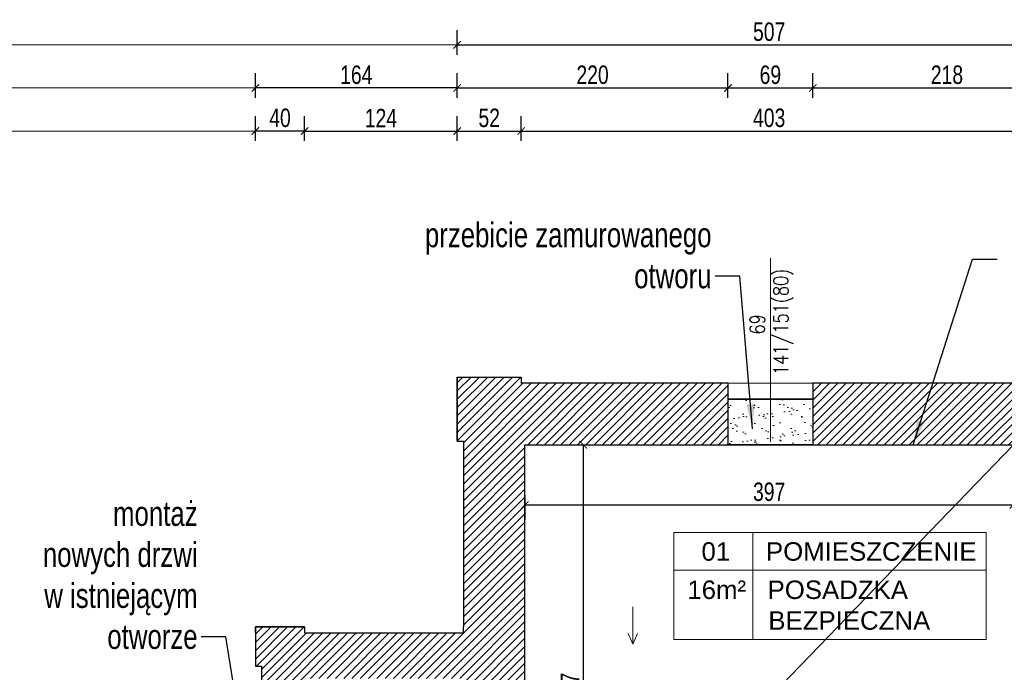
# Model space of a CAD drawing. Header units: millimetres. Extents: x 93304 to 114513, y -38366 to -34536.
# Tile 13 of 17: x 111547 to 112347, y -37700 to -37169. Entities that reach past the tile are written whole.
import ezdxf
from ezdxf.enums import TextEntityAlignment as Align

# ---------------------------------------------------------------- set-up
doc = ezdxf.new("R2010")
doc.units = ezdxf.units.MM
doc.layers.add('_A_Hatch', color=7, linetype='Continuous', lineweight=9, true_color=0x666666)
for name, color, linetype, lineweight in [('_A_Opis', 2, 'Continuous', 9), ('_AT_wymiar', 6, 'Continuous', 9), ('A_Cienka', 1, 'Continuous', 9), ('A_Konstrukcyjne_', 4, 'Continuous', 30), ('A_opis okien', 50, 'Continuous', 13)]:
    doc.layers.add(name, color=color, linetype=linetype, lineweight=lineweight)
doc.styles.add('ARIAL', font='arial.ttf', dxfattribs={"width": 0.75})
doc.styles.get("Standard").update_dxf_attribs({"font": 'arial.ttf', "height": 15})
doc.styles.add('WYMIARY', font='romans.shx', dxfattribs={"width": 0.8})
doc.linetypes.add('903-500', pattern='A,0,-0.001,0,[6,ksztalty.shx,S=0.667,R=0,X=0,Y=0],-3', length=3.001)
doc.dimstyles.new('M 100', dxfattribs={"dimscale": 100, "dimtxt": 0.2, "dimasz": 0.06, "dimexe": 0.12, "dimexo": 0, "dimgap": 0.03, "dimtad": 1, "dimdsep": 46, "dimtxsty": 'ARIAL', "dimblk": 'ARCHTICK', "dimcen": 0.09, "dimclrd": 256, "dimclre": 252, "dimclrt": 256, "dimadec": 1, "dimazin": 0, "dimtfac": 1, "dimtdec": 1, "dimtix": 1, "dimtmove": 0, "dimatfit": 3, "dimfxl": 0.08, "dimfxlon": 1, "dimtolj": 1, "dimarcsym": 0})

# ---------------------------------------------------------------- blocks, each defined once
blk = doc.blocks.new('_ArchTick')
at = {"color": 0, "linetype": 'ByBlock', "const_width": 0.15}
blk.add_lwpolyline([(-0.5, -0.5), (0.5, 0.5)], dxfattribs=at)
blk = doc.blocks.new('*D149')
at = {"layer": '_AT_wymiar', "color": 252, "lineweight": -2}
for p, q in [((111902.03, -37232.74), (111902.03, -37212.74)), ((112122.03, -37232.74), (112122.03, -37212.74))]:
    blk.add_line(p, q, dxfattribs=at)
at = {"layer": '_AT_wymiar', "lineweight": -2}
blk.add_line((111902.03, -37224.74), (112122.03, -37224.74), dxfattribs=at)
at = {"layer": 'Defpoints', "color": 0}
for p in [(112122.03, -37224.74), (111902.03, -37459.74), (112122.03, -37464.74)]:
    blk.add_point(p, dxfattribs=at)
at = {"layer": '_AT_wymiar', "lineweight": -2, "xscale": 6, "yscale": 6, "zscale": 6, "rotation": 180}
blk.add_blockref('_ArchTick', (111902.03, -37224.74), dxfattribs=at)
at = {"layer": '_AT_wymiar', "lineweight": -2, "xscale": 6, "yscale": 6, "zscale": 6}
blk.add_blockref('_ArchTick', (112122.03, -37224.74), dxfattribs=at)
at = {"layer": '_AT_wymiar', "insert": (112012.03, -37214.08), "char_height": 15, "attachment_point": 5, "style": 'ARIAL'}
blk.add_mtext('\\A1;220', dxfattribs=at)
blk = doc.blocks.new('*D150')
at = {"layer": '_AT_wymiar', "color": 252, "lineweight": -2}
for p, q in [((112122.03, -37232.74), (112122.03, -37212.74)), ((112191.03, -37232.74), (112191.03, -37212.74))]:
    blk.add_line(p, q, dxfattribs=at)
at = {"layer": '_AT_wymiar', "lineweight": -2}
blk.add_line((112122.03, -37224.74), (112191.03, -37224.74), dxfattribs=at)
at = {"layer": 'Defpoints', "color": 0}
for p in [(112191.03, -37224.74), (112122.03, -37464.74), (112191.03, -37464.74)]:
    blk.add_point(p, dxfattribs=at)
at = {"layer": '_AT_wymiar', "lineweight": -2, "xscale": 6, "yscale": 6, "zscale": 6, "rotation": 180}
blk.add_blockref('_ArchTick', (112122.03, -37224.74), dxfattribs=at)
at = {"layer": '_AT_wymiar', "lineweight": -2, "xscale": 6, "yscale": 6, "zscale": 6}
blk.add_blockref('_ArchTick', (112191.03, -37224.74), dxfattribs=at)
at = {"layer": '_AT_wymiar', "insert": (112156.53, -37214.08), "char_height": 15, "attachment_point": 5, "style": 'ARIAL'}
blk.add_mtext('\\A1;69', dxfattribs=at)
blk = doc.blocks.new('*D151')
at = {"layer": '_AT_wymiar', "color": 252, "lineweight": -2}
for p, q in [((112191.03, -37232.74), (112191.03, -37212.74)), ((112409.03, -37232.74), (112409.03, -37212.74))]:
    blk.add_line(p, q, dxfattribs=at)
at = {"layer": '_AT_wymiar', "lineweight": -2}
blk.add_line((112191.03, -37224.74), (112409.03, -37224.74), dxfattribs=at)
at = {"layer": 'Defpoints', "color": 0}
for p in [(112409.03, -37224.74), (112409.03, -37459.74), (112191.03, -37464.74)]:
    blk.add_point(p, dxfattribs=at)
at = {"layer": '_AT_wymiar', "lineweight": -2, "xscale": 6, "yscale": 6, "zscale": 6, "rotation": 180}
blk.add_blockref('_ArchTick', (112191.03, -37224.74), dxfattribs=at)
at = {"layer": '_AT_wymiar', "lineweight": -2, "xscale": 6, "yscale": 6, "zscale": 6}
blk.add_blockref('_ArchTick', (112409.03, -37224.74), dxfattribs=at)
at = {"layer": '_AT_wymiar', "insert": (112300.03, -37214.08), "char_height": 15, "attachment_point": 5, "style": 'ARIAL'}
blk.add_mtext('\\A1;218', dxfattribs=at)
blk = doc.blocks.new('*D152')
at = {"layer": '_AT_wymiar', "color": 252, "lineweight": -2}
for p, q in [((111902.03, -37197.74), (111902.03, -37177.74)), ((112409.03, -37197.74), (112409.03, -37177.74))]:
    blk.add_line(p, q, dxfattribs=at)
at = {"layer": '_AT_wymiar', "lineweight": -2}
blk.add_line((111902.03, -37189.74), (112409.03, -37189.74), dxfattribs=at)
at = {"layer": 'Defpoints', "color": 0}
for p in [(112409.03, -37189.74), (111902.03, -37459.74), (112409.03, -37459.74)]:
    blk.add_point(p, dxfattribs=at)
at = {"layer": '_AT_wymiar', "lineweight": -2, "xscale": 6, "yscale": 6, "zscale": 6, "rotation": 180}
blk.add_blockref('_ArchTick', (111902.03, -37189.74), dxfattribs=at)
at = {"layer": '_AT_wymiar', "lineweight": -2, "xscale": 6, "yscale": 6, "zscale": 6}
blk.add_blockref('_ArchTick', (112409.03, -37189.74), dxfattribs=at)
at = {"layer": '_AT_wymiar', "insert": (112155.53, -37179.08), "char_height": 15, "attachment_point": 5, "style": 'ARIAL'}
blk.add_mtext('\\A1;507', dxfattribs=at)
blk = doc.blocks.new('*D158')
at = {"layer": '_AT_wymiar', "color": 252, "lineweight": -2}
for p, q in [((111738.03, -37232.74), (111738.03, -37212.74)), ((111902.03, -37232.74), (111902.03, -37212.74))]:
    blk.add_line(p, q, dxfattribs=at)
at = {"layer": '_AT_wymiar', "lineweight": -2}
blk.add_line((111902.03, -37224.74), (111738.03, -37224.74), dxfattribs=at)
at = {"layer": 'Defpoints', "color": 0}
for p in [(111738.03, -37224.74), (111902.03, -37459.74), (111738.03, -37662.74)]:
    blk.add_point(p, dxfattribs=at)
at = {"layer": '_AT_wymiar', "lineweight": -2, "xscale": 6, "yscale": 6, "zscale": 6, "rotation": 180}
blk.add_blockref('_ArchTick', (111738.03, -37224.74), dxfattribs=at)
at = {"layer": '_AT_wymiar', "lineweight": -2, "xscale": 6, "yscale": 6, "zscale": 6}
blk.add_blockref('_ArchTick', (111902.03, -37224.74), dxfattribs=at)
at = {"layer": '_AT_wymiar', "insert": (111820.03, -37214.08), "char_height": 15, "attachment_point": 5, "style": 'ARIAL'}
blk.add_mtext('\\A1;164', dxfattribs=at)
blk = doc.blocks.new('*D160')
at = {"layer": '_AT_wymiar', "color": 252, "lineweight": -2}
for p, q in [((111476.03, -37459.74), (111456.03, -37459.74)), ((111476.03, -37662.74), (111456.03, -37662.74))]:
    blk.add_line(p, q, dxfattribs=at)
at = {"layer": '_AT_wymiar', "lineweight": -2}
blk.add_line((111468.03, -37459.74), (111468.03, -37662.74), dxfattribs=at)
at = {"layer": 'Defpoints', "color": 0}
for p in [(111902.03, -37459.74), (111468.03, -37662.74), (111738.03, -37662.74)]:
    blk.add_point(p, dxfattribs=at)
at = {"layer": '_AT_wymiar', "lineweight": -2, "xscale": 6, "yscale": 6, "zscale": 6}
for p, rotation in [((111468.03, -37459.74), 90), ((111468.03, -37662.74), 270)]:
    blk.add_blockref('_ArchTick', p, dxfattribs=dict(at, rotation=rotation))
at = {"layer": '_AT_wymiar', "insert": (111457.36, -37561.24), "char_height": 15, "attachment_point": 5, "rotation": 90, "style": 'ARIAL'}
blk.add_mtext('\\A1;203', dxfattribs=at)
blk = doc.blocks.new('*D161')
at = {"layer": '_AT_wymiar', "color": 252, "lineweight": -2}
for p, q in [((111476.03, -37662.74), (111456.03, -37662.74)), ((111476.03, -37757.74), (111456.03, -37757.74))]:
    blk.add_line(p, q, dxfattribs=at)
at = {"layer": '_AT_wymiar', "lineweight": -2}
blk.add_line((111468.03, -37662.74), (111468.03, -37757.74), dxfattribs=at)
at = {"layer": 'Defpoints', "color": 0}
for p in [(111738.03, -37662.74), (111468.03, -37757.74), (111743.03, -37757.74)]:
    blk.add_point(p, dxfattribs=at)
at = {"layer": '_AT_wymiar', "lineweight": -2, "xscale": 6, "yscale": 6, "zscale": 6}
for p, rotation in [((111468.03, -37662.74), 90), ((111468.03, -37757.74), 270)]:
    blk.add_blockref('_ArchTick', p, dxfattribs=dict(at, rotation=rotation))
at = {"layer": '_AT_wymiar', "insert": (111457.37, -37710.24), "char_height": 15, "attachment_point": 5, "rotation": 90, "style": 'ARIAL'}
blk.add_mtext('\\A1;95', dxfattribs=at)
blk = doc.blocks.new('*D164')
at = {"layer": '_AT_wymiar', "color": 252, "lineweight": -2}
for p, q in [((111406.03, -37662.74), (111386.03, -37662.74)), ((111406.03, -37966.74), (111386.03, -37966.74))]:
    blk.add_line(p, q, dxfattribs=at)
at = {"layer": '_AT_wymiar', "lineweight": -2}
blk.add_line((111398.03, -37966.74), (111398.03, -37662.74), dxfattribs=at)
at = {"layer": 'Defpoints', "color": 0}
for p in [(111398.03, -37662.74), (111738.03, -37662.74), (111738.03, -37966.74)]:
    blk.add_point(p, dxfattribs=at)
at = {"layer": '_AT_wymiar', "lineweight": -2, "xscale": 6, "yscale": 6, "zscale": 6}
for p, rotation in [((111398.03, -37662.74), 90), ((111398.03, -37966.74), 270)]:
    blk.add_blockref('_ArchTick', p, dxfattribs=dict(at, rotation=rotation))
at = {"layer": '_AT_wymiar', "insert": (111387.36, -37814.74), "char_height": 15, "attachment_point": 5, "rotation": 90, "style": 'ARIAL'}
blk.add_mtext('\\A1;304', dxfattribs=at)
blk = doc.blocks.new('szpila okna')
at = {"layer": 'A_opis okien'}
blk.add_lwpolyline([(-55.24, 0), (110.98, 0)], dxfattribs=at)
at = {"layer": 'A_opis okien', "style": 'WYMIARY', "width": 0.8}
for tag, height, p in [('QQQQ', 9.6, (51.39, 11.81)), ('OP', 19.2, (145.82, -0.78)), ('SSS', 9.6, (51.39, -11.79))]:
    blk.add_attdef(tag, text='', height=height, dxfattribs=at).set_placement(p, align=Align.MIDDLE_CENTER)
blk = doc.blocks.new('*D170')
at = {"layer": '_AT_wymiar', "color": 252, "lineweight": -2}
for p, q in [((111441.03, -37459.74), (111421.03, -37459.74)), ((111441.03, -37511.74), (111421.03, -37511.74))]:
    blk.add_line(p, q, dxfattribs=at)
at = {"layer": '_AT_wymiar', "lineweight": -2}
blk.add_line((111433.03, -37459.74), (111433.03, -37511.74), dxfattribs=at)
at = {"layer": 'Defpoints', "color": 0}
for p in [(111902.03, -37459.74), (111433.03, -37511.74), (111902.03, -37511.74)]:
    blk.add_point(p, dxfattribs=at)
at = {"layer": '_AT_wymiar', "lineweight": -2, "xscale": 6, "yscale": 6, "zscale": 6}
for p, rotation in [((111433.03, -37459.74), 90), ((111433.03, -37511.74), 270)]:
    blk.add_blockref('_ArchTick', p, dxfattribs=dict(at, rotation=rotation))
at = {"layer": '_AT_wymiar', "insert": (111422.37, -37485.74), "char_height": 15, "attachment_point": 5, "rotation": 90, "style": 'ARIAL'}
blk.add_mtext('\\A1;52', dxfattribs=at)
blk = doc.blocks.new('*D171')
at = {"layer": '_AT_wymiar', "color": 252, "lineweight": -2}
for p, q in [((111738.03, -37267.74), (111738.03, -37247.74)), ((111778.03, -37267.74), (111778.03, -37247.74))]:
    blk.add_line(p, q, dxfattribs=at)
at = {"layer": '_AT_wymiar', "lineweight": -2}
blk.add_line((111778.03, -37259.74), (111738.03, -37259.74), dxfattribs=at)
at = {"layer": 'Defpoints', "color": 0}
for p in [(111738.03, -37259.74), (111738.03, -37662.74), (111778.03, -37662.74)]:
    blk.add_point(p, dxfattribs=at)
at = {"layer": '_AT_wymiar', "lineweight": -2, "xscale": 6, "yscale": 6, "zscale": 6, "rotation": 180}
blk.add_blockref('_ArchTick', (111738.03, -37259.74), dxfattribs=at)
at = {"layer": '_AT_wymiar', "lineweight": -2, "xscale": 6, "yscale": 6, "zscale": 6}
blk.add_blockref('_ArchTick', (111778.03, -37259.74), dxfattribs=at)
at = {"layer": '_AT_wymiar', "insert": (111758.03, -37249.08), "char_height": 15, "attachment_point": 5, "style": 'ARIAL'}
blk.add_mtext('\\A1;40', dxfattribs=at)
blk = doc.blocks.new('*D172')
at = {"layer": '_AT_wymiar', "color": 252, "lineweight": -2}
for p, q in [((111441.03, -37662.74), (111421.03, -37662.74)), ((111441.03, -37694.74), (111421.03, -37694.74))]:
    blk.add_line(p, q, dxfattribs=at)
at = {"layer": '_AT_wymiar', "lineweight": -2}
blk.add_line((111433.03, -37662.74), (111433.03, -37694.74), dxfattribs=at)
at = {"layer": 'Defpoints', "color": 0}
for p in [(111738.03, -37662.74), (111433.03, -37694.74), (111738.03, -37694.74)]:
    blk.add_point(p, dxfattribs=at)
at = {"layer": '_AT_wymiar', "lineweight": -2, "xscale": 6, "yscale": 6, "zscale": 6}
for p, rotation in [((111433.03, -37662.74), 90), ((111433.03, -37694.74), 270)]:
    blk.add_blockref('_ArchTick', p, dxfattribs=dict(at, rotation=rotation))
at = {"layer": '_AT_wymiar', "insert": (111422.36, -37678.74), "char_height": 15, "attachment_point": 5, "rotation": 90, "style": 'ARIAL'}
blk.add_mtext('\\A1;32', dxfattribs=at)
blk = doc.blocks.new('*D173')
at = {"layer": '_AT_wymiar', "color": 252, "lineweight": -2}
for p, q in [((111441.03, -37694.74), (111421.03, -37694.74)), ((111441.03, -37934.74), (111421.03, -37934.74))]:
    blk.add_line(p, q, dxfattribs=at)
at = {"layer": '_AT_wymiar', "lineweight": -2}
blk.add_line((111433.03, -37694.74), (111433.03, -37934.74), dxfattribs=at)
at = {"layer": 'Defpoints', "color": 0}
for p in [(111738.03, -37694.74), (111433.03, -37934.74), (111738.03, -37934.74)]:
    blk.add_point(p, dxfattribs=at)
at = {"layer": '_AT_wymiar', "lineweight": -2, "xscale": 6, "yscale": 6, "zscale": 6}
for p, rotation in [((111433.03, -37694.74), 90), ((111433.03, -37934.74), 270)]:
    blk.add_blockref('_ArchTick', p, dxfattribs=dict(at, rotation=rotation))
at = {"layer": '_AT_wymiar', "insert": (111422.37, -37814.74), "char_height": 15, "attachment_point": 5, "rotation": 90, "style": 'ARIAL'}
blk.add_mtext('\\A1;240', dxfattribs=at)
blk = doc.blocks.new('*D175')
at = {"layer": '_AT_wymiar', "color": 252, "lineweight": -2}
for p, q in [((111902.03, -37267.74), (111902.03, -37247.74)), ((111954.03, -37267.74), (111954.03, -37247.74))]:
    blk.add_line(p, q, dxfattribs=at)
at = {"layer": '_AT_wymiar', "lineweight": -2}
blk.add_line((111902.03, -37259.74), (111954.03, -37259.74), dxfattribs=at)
at = {"layer": 'Defpoints', "color": 0}
for p in [(111954.03, -37259.74), (111902.03, -37459.74), (111954.03, -37459.74)]:
    blk.add_point(p, dxfattribs=at)
at = {"layer": '_AT_wymiar', "lineweight": -2, "xscale": 6, "yscale": 6, "zscale": 6, "rotation": 180}
blk.add_blockref('_ArchTick', (111902.03, -37259.74), dxfattribs=at)
at = {"layer": '_AT_wymiar', "lineweight": -2, "xscale": 6, "yscale": 6, "zscale": 6}
blk.add_blockref('_ArchTick', (111954.03, -37259.74), dxfattribs=at)
at = {"layer": '_AT_wymiar', "insert": (111928.03, -37249.08), "char_height": 15, "attachment_point": 5, "style": 'ARIAL'}
blk.add_mtext('\\A1;52', dxfattribs=at)
blk = doc.blocks.new('*D176')
at = {"layer": '_AT_wymiar', "color": 252, "lineweight": -2}
for p, q in [((111954.03, -37267.74), (111954.03, -37247.74)), ((112357.03, -37267.74), (112357.03, -37247.74))]:
    blk.add_line(p, q, dxfattribs=at)
at = {"layer": '_AT_wymiar', "lineweight": -2}
blk.add_line((111954.03, -37259.74), (112357.03, -37259.74), dxfattribs=at)
at = {"layer": 'Defpoints', "color": 0}
for p in [(112357.03, -37259.74), (111954.03, -37459.74), (112357.03, -37459.74)]:
    blk.add_point(p, dxfattribs=at)
at = {"layer": '_AT_wymiar', "lineweight": -2, "xscale": 6, "yscale": 6, "zscale": 6, "rotation": 180}
blk.add_blockref('_ArchTick', (111954.03, -37259.74), dxfattribs=at)
at = {"layer": '_AT_wymiar', "lineweight": -2, "xscale": 6, "yscale": 6, "zscale": 6}
blk.add_blockref('_ArchTick', (112357.03, -37259.74), dxfattribs=at)
at = {"layer": '_AT_wymiar', "insert": (112155.53, -37249.07), "char_height": 15, "attachment_point": 5, "style": 'ARIAL'}
blk.add_mtext('\\A1;403', dxfattribs=at)
blk = doc.blocks.new('*D186')
at = {"layer": '_AT_wymiar', "color": 252, "lineweight": -2}
for p, q in [((111441.03, -37511.74), (111421.03, -37511.74)), ((111441.03, -37662.74), (111421.03, -37662.74))]:
    blk.add_line(p, q, dxfattribs=at)
at = {"layer": '_AT_wymiar', "lineweight": -2}
blk.add_line((111433.03, -37662.74), (111433.03, -37511.74), dxfattribs=at)
at = {"layer": 'Defpoints', "color": 0}
for p in [(111433.03, -37511.74), (111902.03, -37511.74), (111738.03, -37662.74)]:
    blk.add_point(p, dxfattribs=at)
at = {"layer": '_AT_wymiar', "lineweight": -2, "xscale": 6, "yscale": 6, "zscale": 6}
for p, rotation in [((111433.03, -37511.74), 90), ((111433.03, -37662.74), 270)]:
    blk.add_blockref('_ArchTick', p, dxfattribs=dict(at, rotation=rotation))
at = {"layer": '_AT_wymiar', "insert": (111422.37, -37587.24), "char_height": 15, "attachment_point": 5, "rotation": 90, "style": 'ARIAL'}
blk.add_mtext('\\A1;151', dxfattribs=at)
blk = doc.blocks.new('*D187')
at = {"layer": '_AT_wymiar', "color": 252, "lineweight": -2}
for p, q in [((111778.03, -37267.74), (111778.03, -37247.74)), ((111902.03, -37267.74), (111902.03, -37247.74))]:
    blk.add_line(p, q, dxfattribs=at)
at = {"layer": '_AT_wymiar', "lineweight": -2}
blk.add_line((111778.03, -37259.74), (111902.03, -37259.74), dxfattribs=at)
at = {"layer": 'Defpoints', "color": 0}
for p in [(111902.03, -37259.74), (111902.03, -37459.74), (111778.03, -37662.74)]:
    blk.add_point(p, dxfattribs=at)
at = {"layer": '_AT_wymiar', "lineweight": -2, "xscale": 6, "yscale": 6, "zscale": 6, "rotation": 180}
blk.add_blockref('_ArchTick', (111778.03, -37259.74), dxfattribs=at)
at = {"layer": '_AT_wymiar', "lineweight": -2, "xscale": 6, "yscale": 6, "zscale": 6}
blk.add_blockref('_ArchTick', (111902.03, -37259.74), dxfattribs=at)
at = {"layer": '_AT_wymiar', "insert": (111840.03, -37249.21), "char_height": 15, "attachment_point": 5, "style": 'ARIAL'}
blk.add_mtext('\\A1;124', dxfattribs=at)
blk = doc.blocks.new('*D188')
at = {"layer": '_AT_wymiar', "color": 252, "lineweight": -2}
for p, q in [((111957.03, -37555.72), (111957.03, -37575.72)), ((112354.03, -37555.72), (112354.03, -37575.72))]:
    blk.add_line(p, q, dxfattribs=at)
at = {"layer": '_AT_wymiar', "lineweight": -2}
blk.add_line((111957.03, -37563.72), (112354.03, -37563.72), dxfattribs=at)
at = {"layer": 'Defpoints', "color": 0}
for p in [(111957.03, -37514.74), (112354.03, -37514.74), (112354.03, -37563.72)]:
    blk.add_point(p, dxfattribs=at)
at = {"layer": '_AT_wymiar', "lineweight": -2, "xscale": 6, "yscale": 6, "zscale": 6, "rotation": 180}
blk.add_blockref('_ArchTick', (111957.03, -37563.72), dxfattribs=at)
at = {"layer": '_AT_wymiar', "lineweight": -2, "xscale": 6, "yscale": 6, "zscale": 6}
blk.add_blockref('_ArchTick', (112354.03, -37563.72), dxfattribs=at)
at = {"layer": '_AT_wymiar', "insert": (112155.53, -37553.06), "char_height": 15, "attachment_point": 5, "style": 'ARIAL'}
blk.add_mtext('\\A1;397', dxfattribs=at)
blk = doc.blocks.new('*D189')
at = {"layer": '_AT_wymiar', "color": 252, "lineweight": -2}
for p, q in [((111996.47, -37514.74), (112016.47, -37514.74)), ((111996.47, -37911.74), (112016.47, -37911.74))]:
    blk.add_line(p, q, dxfattribs=at)
at = {"layer": '_AT_wymiar', "lineweight": -2}
blk.add_line((112004.47, -37514.74), (112004.47, -37911.74), dxfattribs=at)
at = {"layer": 'Defpoints', "color": 0}
for p in [(111993.42, -37514.74), (111993.42, -37911.74), (112004.47, -37911.74)]:
    blk.add_point(p, dxfattribs=at)
at = {"layer": '_AT_wymiar', "lineweight": -2, "xscale": 6, "yscale": 6, "zscale": 6}
for p, rotation in [((112004.47, -37514.74), 90), ((112004.47, -37911.74), 270)]:
    blk.add_blockref('_ArchTick', p, dxfattribs=dict(at, rotation=rotation))
at = {"layer": '_AT_wymiar', "insert": (111993.81, -37713.24), "char_height": 15, "attachment_point": 5, "rotation": 90, "style": 'ARIAL'}
blk.add_mtext('\\A1;397', dxfattribs=at)

msp = doc.modelspace()

# ---------------------------------------------------------------- hatches: boundary and pattern name
at = {"layer": '_A_Hatch'}
h = msp.add_hatch(dxfattribs=at)
h.set_pattern_fill('ANSI31', color=256, scale=1.5)
h.paths.add_polyline_path([(111877.027, -37704.739), (111907.027, -37704.739), (111907.027, -37764.739), (111957.027, -37764.739), (111957.027, -37514.739), (112122.027, -37514.739), (112122.027, -37477.739), (112122.027, -37464.739), (111954.027, -37464.739), (111954.027, -37459.739), (111902.027, -37459.739), (111902.027, -37511.739), (111907.027, -37511.739), (111907.027, -37662.739), (111907.027, -37667.739), (111877.027, -37667.739)])
h.paths.add_polyline_path([(112354.027, -37514.739), (112354.027, -37574.739), (112391.027, -37574.739), (112404.027, -37574.739), (112404.027, -37511.739), (112409.027, -37511.739), (112409.027, -37459.739), (112357.027, -37459.739), (112357.027, -37464.739), (112191.027, -37464.739), (112191.027, -37477.739), (112191.027, -37514.739)])
h.paths.add_polyline_path([(111907.027, -37924.739), (111907.027, -37864.739), (111957.027, -37864.739), (111957.027, -37911.739), (112122.027, -37911.739), (112122.027, -37948.739), (112122.027, -37961.739), (111954.027, -37961.739), (111954.027, -37966.739), (111902.027, -37966.739), (111902.027, -37961.739), (111897.027, -37961.739), (111897.027, -37924.739)])
h.paths.add_polyline_path([(112191.027, -37911.739), (112354.027, -37911.739), (112354.027, -37902.848), (112404.027, -37902.848), (112404.027, -37914.739), (112409.027, -37914.739), (112409.027, -37966.739), (112357.027, -37966.739), (112357.027, -37961.739), (112191.027, -37961.739), (112191.027, -37948.739)])
h.paths.add_polyline_path([(111738.027, -37934.739), (111738.027, -37966.739), (111778.027, -37966.739), (111778.027, -37961.739), (111835.415, -37961.739), (111835.415, -37924.739), (111780.027, -37924.739), (111780.027, -37871.739), (111743.027, -37871.739), (111743.027, -37934.739)])
h.paths.add_polyline_path([(111738.027, -37662.739), (111738.027, -37694.739), (111743.027, -37694.739), (111743.027, -37757.739), (111780.027, -37757.739), (111780.027, -37704.739), (111807.027, -37704.739), (111807.027, -37667.739), (111778.027, -37667.739), (111778.027, -37662.739)])
h.paths.add_polyline_path([(112354.027, -37717.739), (112404.027, -37717.739), (112404.027, -37643.739), (112391.027, -37643.739), (112354.027, -37643.739)])
h.paths.add_polyline_path([(111807.027, -37704.739), (111877.027, -37704.739), (111877.027, -37667.739), (111807.027, -37667.739)])
h.paths.add_polyline_path([(112404.027, -37902.848), (112379.027, -37852.848), (112354.027, -37902.848)])
h.paths.add_polyline_path([(112354.027, -37826.739), (112365.972, -37826.739), (112379.027, -37852.848), (112354.027, -37902.848)])
h.paths.add_polyline_path([(112379.027, -37852.848), (112392.081, -37826.739), (112404.027, -37826.739), (112404.027, -37902.848)])
h.paths.add_polyline_path([(112379.027, -37852.848), (112392.081, -37826.739), (112365.972, -37826.739)])
at = {"layer": '_A_Hatch', "lineweight": 5, "true_color": 0xd70d54}
h = msp.add_hatch(dxfattribs=at)
h.set_pattern_fill('AR-SAND', color=232, scale=0.3)
h.set_pattern_definition([(37.5, (9085.549, -611.317), (-0.4800094, 14.6823971), [0, -11.5824, 0, -12.954, 0, -12.3825]), (7.5, (9085.549, -611.317), (13.4856985, 21.504753), [0, -6.2484, 0, -10.4394, 0, -4.0005]), (327.5, (9076.176, -611.317), (23.7297711, 0.0431155), [0, -3.81, 0, -13.716, 0, -17.907]), (317.5, (9076.176, -611.317), (22.9066936, 6.6878797), [0, -1.905, 0, -8.9916, 0, -10.287])])
h.paths.add_polyline_path([(112122.027, -37514.739), (112191.027, -37514.739), (112191.027, -37477.739), (112122.027, -37477.739)])

# ---------------------------------------------------------------- linework, layer by layer
at = {"layer": '_A_Hatch', "color": 232, "linetype": '903-500', "lineweight": 35, "ltscale": 1.5, "true_color": 0xd70d54}
for p, q in [((112191.027, -37477.739), (112122.027, -37477.739)), ((112122.027, -37514.739), (112191.027, -37514.739))]:
    msp.add_line(p, q, dxfattribs=at)
at = {"layer": '_A_Opis'}
for p, q in [((112142.366, -37586.032), (112142.366, -37673.062)), ((112078.112, -37616.81), (112331.888, -37616.81))]:
    msp.add_line(p, q, dxfattribs=at)
msp.add_lwpolyline([(112078.112, -37586.032), (112331.888, -37586.032), (112331.888, -37673.062), (112078.112, -37673.062)], close=True, dxfattribs=at)
at = {"layer": 'A_Cienka'}
for p, q in [((111971.027, -37911.739), (112354.027, -37514.739)), ((112044.74, -37646.502), (112044.74, -37676.861)), ((112044.74, -37676.861), (112041.046, -37668.149)), ((112044.74, -37676.861), (112048.435, -37668.149))]:
    msp.add_line(p, q, dxfattribs=at)
msp.add_lwpolyline([(111902.027, -37459.739), (111902.027, -37511.739)], dxfattribs=at)
msp.add_lwpolyline([(112122.027, -37464.739), (112191.027, -37464.739), (112191.027, -37514.739), (112122.027, -37514.739)], close=True, dxfattribs=at)
at = {"layer": 'A_Konstrukcyjne_'}
msp.add_line((112191.027, -37464.739), (112191.027, -37514.739), dxfattribs=at)
for points in [[(111902.027, -37511.739), (111902.027, -37459.739), (111954.027, -37459.739)], [(111902.027, -37459.739), (111954.027, -37459.739), (111954.027, -37464.739)], [(111902.027, -37459.739), (111902.027, -37511.739), (111907.027, -37511.739), (111907.027, -37662.739)], [(112409.027, -37459.739), (112357.027, -37459.739), (112357.027, -37464.739), (112191.027, -37464.739)], [(112122.027, -37464.739), (111954.027, -37464.739)], [(112122.027, -37464.739), (112122.027, -37514.739)], [(111957.027, -37764.739), (111957.027, -37514.739), (112122.027, -37514.739)], [(112191.027, -37514.739), (112354.027, -37514.739)], [(111778.027, -37662.739), (111738.027, -37662.739), (111738.027, -37694.739)], [(111738.027, -37662.739), (111738.027, -37694.739), (111743.027, -37694.739), (111743.027, -37757.739)], [(111738.027, -37667.739), (111738.027, -37662.739), (111778.027, -37662.739), (111778.027, -37667.739)], [(111778.027, -37667.739), (111807.027, -37667.739)], [(111807.027, -37667.739), (111877.027, -37667.739)], [(111807.027, -37667.739), (111877.027, -37667.739)], [(111877.027, -37667.739), (111907.027, -37667.739), (111907.027, -37662.739)]]:
    msp.add_lwpolyline(points, dxfattribs=at)
at = {"layer": 'Defpoints', "color": 8, "lineweight": 0}
for points in [[(111398.027, -38271.739), (112819.027, -38271.739), (112819.027, -37189.739), (111398.027, -37189.739)], [(111433.027, -38236.739), (112784.027, -38236.739), (112784.027, -37224.739), (111433.027, -37224.739)], [(111468.027, -38201.739), (112749.027, -38201.739), (112749.027, -37259.739), (111468.027, -37259.739)]]:
    msp.add_lwpolyline(points, close=True, dxfattribs=at)

# ---------------------------------------------------------------- block references
at = {"layer": 'A_opis okien'}
ref = msp.add_blockref('szpila okna', (112156.527, -37462.777), dxfattribs=dict(at, xscale=-0.89856, yscale=0.89856, zscale=0.89856, rotation=269.9999999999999))
ref.add_attrib('QQQQ', '141/151(80)', dxfattribs={"height": 12, "rotation": 90, "style": 'WYMIARY', "width": 0.8}).set_placement((112165.001, -37414.851), align=Align.MIDDLE_CENTER)
ref.add_attrib('SSS', '69', dxfattribs={"height": 12, "rotation": 90, "style": 'WYMIARY', "width": 0.8}).set_placement((112145.933, -37416.935), align=Align.MIDDLE_CENTER)

# ---------------------------------------------------------------- texts
at = {"layer": '_A_Hatch', "color": 232, "lineweight": 35, "char_height": 20, "attachment_point": 9, "style": 'ARIAL'}
for s, insert in [('przebicie zamurowanego\\Potworu', (112108.724, -37387.825)), ('\\pxqr;montaż\\Pnowych drzwi\\P\\pq*;w istniejącym\\Potworze', (111691.066, -37681.006))]:
    msp.add_mtext(s, dxfattribs=dict(at, insert=insert))
at = {"layer": '_A_Opis', "char_height": 15, "width": 247.427, "attachment_point": 1}
for s, insert in [('01     POMIESZCZENIE ', (112100.536, -37594.013)), (' \\P16m²   POSADZKA \\P^I BEZPIECZNA', (112089.062, -37600.121))]:
    msp.add_mtext(s, dxfattribs=dict(at, insert=insert))

# ---------------------------------------------------------------- dimensions: what is measured, and where the dimension line sits
at = {"layer": '_AT_wymiar'}
for base, p1, p2, override, picture, middle in [((112409.027, -37189.739), (111902.027, -37459.739), (112409.027, -37459.739), {"dimtxt": 0.15, "dimblk": 'ArchTick', "dimtmove": 1}, '*D152', (112155.527, -37179.08)), ((111738.027, -37224.739), (111902.027, -37459.739), (111738.027, -37662.739), {"dimtxt": 0.15, "dimtmove": 1}, '*D158', (111820.027, -37214.08)), ((112122.027, -37224.739), (111902.027, -37459.739), (112122.027, -37464.739), {"dimtxt": 0.15, "dimblk": 'ArchTick', "dimtmove": 1}, '*D149', (112012.027, -37214.08)), ((112191.027, -37224.739), (112122.027, -37464.739), (112191.027, -37464.739), {"dimtxt": 0.15, "dimblk": 'ArchTick', "dimtmove": 1}, '*D150', (112156.527, -37214.08)), ((112409.027, -37224.739), (112191.027, -37464.739), (112409.027, -37459.739), {"dimtxt": 0.15, "dimblk": 'ArchTick', "dimtmove": 1}, '*D151', (112300.027, -37214.08)), ((111738.027, -37259.739), (111778.027, -37662.739), (111738.027, -37662.739), {"dimtxt": 0.15, "dimblk": 'ArchTick', "dimtmove": 1}, '*D171', (111758.027, -37249.08)), ((111902.027, -37259.739), (111778.027, -37662.739), (111902.027, -37459.739), {"dimtxt": 0.15, "dimblk": 'ArchTick', "dimtmove": 1}, '*D187', (111840.027, -37249.208)), ((111954.027, -37259.739), (111902.027, -37459.739), (111954.027, -37459.739), {"dimtxt": 0.15, "dimblk": 'ArchTick', "dimtmove": 1}, '*D175', (111928.027, -37249.08)), ((112357.027, -37259.739), (111954.027, -37459.739), (112357.027, -37459.739), {"dimtxt": 0.15, "dimblk": 'ArchTick', "dimtmove": 1}, '*D176', (112155.527, -37249.075)), ((112354.027, -37563.724), (111957.027, -37514.739), (112354.027, -37514.739), {"dimtxt": 0.15, "dimblk": 'ArchTick', "dimtmove": 1}, '*D188', (112155.527, -37553.061))]:
    dim = msp.add_linear_dim(base=base, p1=p1, p2=p2, dimstyle='M 100', override=override, dxfattribs=at)
    dim.commit()
    dim.dimension.update_dxf_attribs({"geometry": picture, "text_midpoint": middle})
for base, p1, p2, picture, middle in [((111433.027, -37511.739), (111902.027, -37459.739), (111902.027, -37511.739), '*D170', (111422.368, -37485.739)), ((111468.027, -37662.739), (111902.027, -37459.739), (111738.027, -37662.739), '*D160', (111457.363, -37561.239)), ((111433.027, -37511.739), (111738.027, -37662.739), (111902.027, -37511.739), '*D186', (111422.368, -37587.239)), ((112004.474, -37911.739), (111993.416, -37514.739), (111993.416, -37911.739), '*D189', (111993.81, -37713.239)), ((111398.027, -37662.739), (111738.027, -37966.739), (111738.027, -37662.739), '*D164', (111387.363, -37814.739)), ((111433.027, -37694.739), (111738.027, -37662.739), (111738.027, -37694.739), '*D172', (111422.363, -37678.739)), ((111468.027, -37757.739), (111738.027, -37662.739), (111743.027, -37757.739), '*D161', (111457.368, -37710.239)), ((111433.027, -37934.739), (111738.027, -37694.739), (111738.027, -37934.739), '*D173', (111422.368, -37814.739))]:
    dim = msp.add_linear_dim(base=base, p1=p1, p2=p2, angle=90, dimstyle='M 100', override={"dimtxt": 0.15, "dimblk": 'ArchTick', "dimtmove": 1}, dxfattribs=at)
    dim.commit()
    dim.dimension.update_dxf_attribs({"geometry": picture, "text_midpoint": middle})

# ---------------------------------------------------------------- leaders
at = {"layer": '_A_Opis', "color": 232, "lineweight": 5, "true_color": 0xd70d54, "annotation_type": 0, "has_hookline": 1, "hookline_direction": 0}
msp.add_leader([(112272.527, -37514.739), (112320.897, -37363.992), (112340.897, -37363.992)], dimstyle='M 100', override={"dimasz": 0.2, "dimtad": 0}, dxfattribs=at)
at = {"layer": '_A_Opis', "color": 232, "lineweight": 5, "true_color": 0xd70d54, "annotation_type": 0, "has_hookline": 1, "hookline_direction": 1}
for points, text_width in [([(112141.978, -37501.718), (112131.724, -37377.825), (112111.724, -37377.825)], 230.802), ([(111728.999, -37763.015), (111714.066, -37671.006), (111694.066, -37671.006)], 123.182)]:
    msp.add_leader(points, dimstyle='M 100', override={"dimasz": 0.2, "dimtad": 0}, dxfattribs=dict(at, text_width=text_width))

doc.saveas('drawing.dxf')
